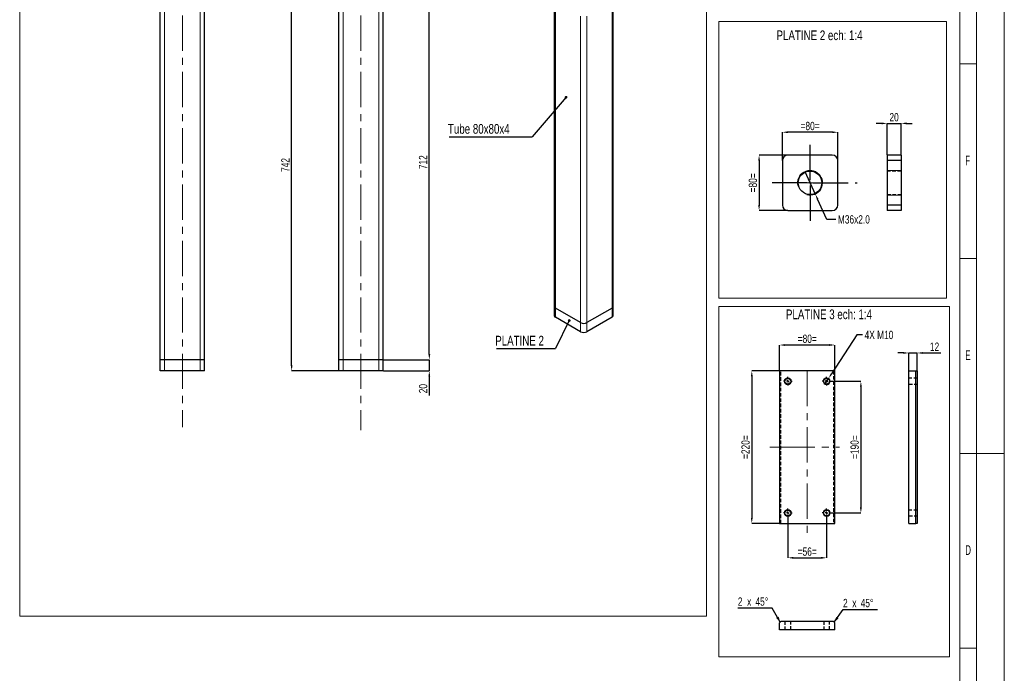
# Model space of a CAD drawing. Header units: millimetres. Extents: x 0 to 841, y 0 to 594.
# Tile 6 of 7: x 486 to 841, y 218 to 453. Entities that reach past the tile are written whole.
import ezdxf

# ---------------------------------------------------------------- set-up
doc = ezdxf.new("R2010")
doc.units = ezdxf.units.MM
doc.header["$PDSIZE"] = -1
doc.linetypes.add('CENTERX2', pattern=[20.32, 12.7, -2.54, 2.54, -2.54])
doc.linetypes.add('HIDDEN', pattern=[1.905, 1.27, -0.635])
for name, color, linetype in [('COTES', 1, 'Continuous'), ('NOTES', 6, 'Continuous'), ('TRAIT-FINS', 9, 'Continuous'), ('TRAIT-MIXTES', 3, 'CENTERX2'), ('TRAIT-TIRET', 2, 'HIDDEN')]:
    doc.layers.add(name, color=color, linetype=linetype)
doc.layers.add('TRAIT-FORT', color=4, linetype='Continuous', lineweight=25)
doc.styles.add('SLDTEXTSTYLE0', font='TXT', dxfattribs={"width": 0.75})
doc.styles.add('SLDTEXTSTYLE1', font='TXT', dxfattribs={"width": 0.605})
doc.dimstyles.new('SLDDIMSTYLE1', dxfattribs={"dimtxt": 3, "dimasz": 2, "dimexe": 0, "dimexo": 0.0625, "dimgap": 0.75, "dimtad": 1, "dimlfac": 4, "dimrnd": 1e-09, "dimzin": 12, "dimdsep": 46, "dimtxsty": 'SLDTEXTSTYLE0', "dimsah": 1, "dimcen": 0.09, "dimadec": 0, "dimazin": 3, "dimtfac": 1, "dimtofl": 0, "dimtmove": 0, "dimatfit": 3, "dimfxl": 1, "dimfrac": 2, "dimtolj": 1, "dimtzin": 12, "dimarcsym": 0})
doc.dimstyles.new('SLDDIMSTYLE2', dxfattribs={"dimtxt": 3, "dimasz": 2, "dimexe": 0, "dimexo": 0.0625, "dimgap": 0.75, "dimtad": 1, "dimlfac": 4, "dimrnd": 1e-09, "dimzin": 12, "dimdsep": 46, "dimtxsty": 'SLDTEXTSTYLE0', "dimsah": 1, "dimcen": 0.09, "dimadec": 0, "dimazin": 3, "dimtfac": 1, "dimtmove": 0, "dimatfit": 0, "dimfxl": 1, "dimfrac": 2, "dimtolj": 1, "dimtzin": 12, "dimarcsym": 0})
doc.dimstyles.new('SLDDIMSTYLE4', dxfattribs={"dimtxt": 3, "dimasz": 2, "dimexe": 0, "dimexo": 0.0625, "dimgap": 0.75, "dimtad": 0, "dimtih": 1, "dimtoh": 1, "dimlfac": 4, "dimrnd": 1e-09, "dimzin": 4, "dimdsep": 46, "dimtxsty": 'SLDTEXTSTYLE0', "dimblk1": 'NONE', "dimsah": 1, "dimcen": 0, "dimadec": 0, "dimazin": 1, "dimtfac": 1, "dimtmove": 0, "dimatfit": 3, "dimldrblk": 'NONE', "dimfxl": 1, "dimfrac": 2, "dimtolj": 1, "dimtzin": 12, "dimarcsym": 0})
doc.dimstyles.new('SLDDIMSTYLE5', dxfattribs={"dimtxt": 3, "dimasz": 2, "dimexe": 0, "dimexo": 0.0625, "dimgap": 0.75, "dimtad": 1, "dimlfac": 5, "dimrnd": 1e-09, "dimzin": 12, "dimdsep": 46, "dimtxsty": 'SLDTEXTSTYLE0', "dimsah": 1, "dimcen": 0.09, "dimadec": 0, "dimazin": 3, "dimtfac": 1, "dimtofl": 0, "dimtmove": 0, "dimatfit": 3, "dimfxl": 1, "dimfrac": 2, "dimtolj": 1, "dimtzin": 12, "dimarcsym": 0})
doc.dimstyles.new('SLDDIMSTYLE6', dxfattribs={"dimtxt": 3, "dimasz": 2, "dimexe": 0, "dimexo": 0.0625, "dimgap": 0.75, "dimtad": 1, "dimlfac": 5, "dimrnd": 1e-09, "dimzin": 12, "dimdsep": 46, "dimtxsty": 'SLDTEXTSTYLE0', "dimsah": 1, "dimcen": 0.09, "dimadec": 0, "dimazin": 3, "dimtfac": 1, "dimtmove": 0, "dimatfit": 0, "dimfxl": 1, "dimfrac": 2, "dimtolj": 1, "dimtzin": 12, "dimarcsym": 0})
doc.dimstyles.new('SLDDIMSTYLE8', dxfattribs={"dimtxt": 0.18, "dimasz": 1, "dimexe": 0, "dimexo": 0.0625, "dimgap": 0, "dimtad": 0, "dimtih": 1, "dimtoh": 1, "dimdec": 0, "dimrnd": 1e-09, "dimzin": 0, "dimdsep": 46, "dimtxsty": 'Standard', "dimblk1": 'DOT', "dimblk2": 'DOT', "dimsah": 1, "dimcen": 0.09, "dimadec": 0, "dimazin": 0, "dimtfac": 1, "dimtdec": 0, "dimtofl": 0, "dimtmove": 0, "dimatfit": 3, "dimldrblk": 'DOT', "dimfxl": 1, "dimfrac": 2, "dimtolj": 1, "dimtzin": 0, "dimarcsym": 0})
doc.dimstyles.new('SLDDIMSTYLE9', dxfattribs={"dimtxt": 3, "dimasz": 2, "dimexe": 0, "dimexo": 0.0625, "dimgap": 0.75, "dimtad": 0, "dimtih": 1, "dimtoh": 1, "dimlfac": 4, "dimrnd": 1e-09, "dimzin": 12, "dimdsep": 46, "dimtxsty": 'SLDTEXTSTYLE0', "dimblk1": 'NONE', "dimsah": 1, "dimcen": 0, "dimadec": 0, "dimazin": 3, "dimtfac": 1, "dimtmove": 0, "dimatfit": 3, "dimldrblk": 'NONE', "dimfxl": 1, "dimfrac": 2, "dimtolj": 1, "dimtzin": 12, "dimarcsym": 0})

# ---------------------------------------------------------------- blocks, each defined once
blk = doc.blocks.new('_D_8')
at = {"layer": 'COTES', "color": 0, "lineweight": -2, "transparency": 16777216}
for p, q in [((804.6, 333.14), (802.6, 333.14)), ((806.6, 326.76), (806.6, 333.14)), ((806.6, 333.14), (809.6, 333.14)), ((809.6, 326.76), (809.6, 333.14)), ((811.6, 333.14), (818.1, 333.14))]:
    blk.add_line(p, q, dxfattribs=at)
at = {"layer": 'COTES', "color": 0, "transparency": 16777216}
for points in [[(804.6, 333.47), (804.6, 332.81), (806.6, 333.14)], [(811.6, 333.47), (811.6, 332.81), (809.6, 333.14)]]:
    blk.add_solid(points, dxfattribs=at)
at = {"layer": 'Defpoints', "color": 0, "transparency": 16777216}
for p in [(806.6, 333.14), (806.6, 326.69), (809.6, 326.69)]:
    blk.add_point(p, dxfattribs=at)
at = {"layer": 'COTES', "color": 0, "transparency": 16777216, "insert": (815.85, 336.89), "char_height": 3, "attachment_point": 2, "style": 'SLDTEXTSTYLE0'}
blk.add_mtext('\\A1;12', dxfattribs=at)
blk = doc.blocks.new('_D_9')
at = {"layer": 'COTES', "color": 0, "lineweight": -2, "transparency": 16777216}
for p, q in [((760.97, 402.55), (760.97, 412.73)), ((778.97, 412.73), (762.97, 412.73)), ((780.97, 402.55), (780.97, 412.73))]:
    blk.add_line(p, q, dxfattribs=at)
at = {"layer": 'COTES', "color": 0, "transparency": 16777216}
for points in [[(762.97, 413.07), (762.97, 412.4), (760.97, 412.73)], [(778.97, 413.07), (778.97, 412.4), (780.97, 412.73)]]:
    blk.add_solid(points, dxfattribs=at)
at = {"layer": 'Defpoints', "color": 0, "transparency": 16777216}
for p in [(760.97, 412.73), (760.97, 402.48), (780.97, 402.48)]:
    blk.add_point(p, dxfattribs=at)
at = {"layer": 'COTES', "color": 0, "transparency": 16777216, "insert": (770.97, 416.48), "char_height": 3, "attachment_point": 2, "style": 'SLDTEXTSTYLE0'}
blk.add_mtext('\\A1;=80=', dxfattribs=at)
blk = doc.blocks.new('_D_10')
at = {"layer": 'COTES', "color": 0, "lineweight": -2, "transparency": 16777216}
for p, q in [((762.91, 404.48), (752.59, 404.48)), ((752.59, 402.48), (752.59, 386.48)), ((762.91, 384.48), (752.59, 384.48))]:
    blk.add_line(p, q, dxfattribs=at)
at = {"layer": 'COTES', "color": 0, "transparency": 16777216}
for points in [[(752.26, 402.48), (752.92, 402.48), (752.59, 404.48)], [(752.26, 386.48), (752.92, 386.48), (752.59, 384.48)]]:
    blk.add_solid(points, dxfattribs=at)
at = {"layer": 'Defpoints', "color": 0, "transparency": 16777216}
for p in [(762.97, 404.48), (752.59, 384.48), (762.97, 384.48)]:
    blk.add_point(p, dxfattribs=at)
at = {"layer": 'COTES', "color": 0, "transparency": 16777216, "insert": (748.84, 394.48), "char_height": 3, "attachment_point": 2, "rotation": 90, "style": 'SLDTEXTSTYLE0'}
blk.add_mtext('\\A1;=80=', dxfattribs=at)
blk = doc.blocks.new('_D_11')
at = {"layer": 'COTES', "color": 0, "lineweight": -2, "transparency": 16777216}
for p, q in [((769.08, 398.57), (772.86, 390.4)), ((777.07, 381.31), (773.7, 388.59)), ((780.24, 381.31), (777.07, 381.31))]:
    blk.add_line(p, q, dxfattribs=at)
at = {"layer": 'COTES', "color": 0, "transparency": 16777216}
blk.add_solid([(774, 388.73), (773.4, 388.45), (772.86, 390.4)], dxfattribs=at)
at = {"layer": 'Defpoints', "color": 0, "transparency": 16777216}
for p in [(769.08, 398.57), (772.86, 390.4)]:
    blk.add_point(p, dxfattribs=at)
at = {"layer": 'COTES', "color": 0, "transparency": 16777216, "insert": (780.99, 382.81), "char_height": 3, "attachment_point": 1, "style": 'SLDTEXTSTYLE0'}
blk.add_mtext('\\A1;M36x2.0', dxfattribs=at)
blk = doc.blocks.new('_None')
blk = doc.blocks.new('SW_CENTERMARKSYMBOL_1')
at = {"layer": 'TRAIT-MIXTES', "color": 0}
for p, q in [((0, 1), (0, 14.11)), ((-1, 0), (-15.73, 0)), ((0, 0), (-0.5, 0)), ((0, 0), (0, 0.5)), ((0, 0), (0, -0.5)), ((0, 0), (0.5, 0)), ((1, 0), (17, 0)), ((0, -1), (0, -14.41))]:
    blk.add_line(p, q, dxfattribs=at)
blk = doc.blocks.new('SW_CENTERMARKSYMBOL_2')
at = {"layer": 'TRAIT-MIXTES', "color": 0}
for p, q in [((0, 1), (0, 4.75)), ((-1, 0), (-4.75, 0)), ((0, 0), (-0.5, 0)), ((0, 0), (0, 0.5)), ((0, 0), (0, -0.5)), ((0, 0), (0.5, 0)), ((1, 0), (4.75, 0)), ((0, -1), (0, -4.75))]:
    blk.add_line(p, q, dxfattribs=at)
blk = doc.blocks.new('_D_12')
at = {"layer": 'COTES', "color": 0, "lineweight": -2, "transparency": 16777216}
for p, q in [((796.76, 415.91), (794.76, 415.91)), ((798.76, 404.55), (798.76, 415.91)), ((798.76, 415.91), (803.76, 415.91)), ((803.76, 404.55), (803.76, 415.91)), ((805.76, 415.91), (807.76, 415.91))]:
    blk.add_line(p, q, dxfattribs=at)
at = {"layer": 'COTES', "color": 0, "transparency": 16777216}
for points in [[(796.76, 416.25), (796.76, 415.58), (798.76, 415.91)], [(805.76, 416.25), (805.76, 415.58), (803.76, 415.91)]]:
    blk.add_solid(points, dxfattribs=at)
at = {"layer": 'Defpoints', "color": 0, "transparency": 16777216}
for p in [(803.76, 415.91), (798.76, 404.48), (803.76, 404.48)]:
    blk.add_point(p, dxfattribs=at)
at = {"layer": 'COTES', "color": 0, "transparency": 16777216, "insert": (801.26, 419.66), "char_height": 3, "attachment_point": 2, "style": 'SLDTEXTSTYLE0'}
blk.add_mtext('\\A1;20', dxfattribs=at)
blk = doc.blocks.new('_D_24')
at = {"layer": 'COTES', "color": 0, "lineweight": -2, "transparency": 16777216}
for p, q in [((787.88, 339.64), (778.73, 325.66)), ((789.88, 339.64), (787.88, 339.64)), ((776.27, 321.9), (777.64, 323.99))]:
    blk.add_line(p, q, dxfattribs=at)
at = {"layer": 'COTES', "color": 0, "transparency": 16777216}
blk.add_solid([(778.45, 325.85), (779.01, 325.48), (777.64, 323.99)], dxfattribs=at)
at = {"layer": 'Defpoints', "color": 0, "transparency": 16777216}
for p in [(777.64, 323.99), (776.27, 321.9)]:
    blk.add_point(p, dxfattribs=at)
at = {"layer": 'COTES', "color": 0, "transparency": 16777216, "insert": (790.63, 341.14), "char_height": 3, "attachment_point": 1, "style": 'SLDTEXTSTYLE0'}
blk.add_mtext('\\A1;4X M10', dxfattribs=at)
blk = doc.blocks.new('_D_25')
at = {"layer": 'COTES', "color": 0, "lineweight": -2, "transparency": 16777216}
for p, q in [((759.95, 326.76), (759.95, 336.01)), ((777.95, 336.01), (761.95, 336.01)), ((779.95, 326.76), (779.95, 336.01))]:
    blk.add_line(p, q, dxfattribs=at)
at = {"layer": 'COTES', "color": 0, "transparency": 16777216}
for points in [[(761.95, 336.34), (761.95, 335.67), (759.95, 336.01)], [(777.95, 336.34), (777.95, 335.67), (779.95, 336.01)]]:
    blk.add_solid(points, dxfattribs=at)
at = {"layer": 'Defpoints', "color": 0, "transparency": 16777216}
for p in [(759.95, 336.01), (759.95, 326.69), (779.95, 326.69)]:
    blk.add_point(p, dxfattribs=at)
at = {"layer": 'COTES', "color": 0, "transparency": 16777216, "insert": (769.95, 339.76), "char_height": 3, "attachment_point": 2, "style": 'SLDTEXTSTYLE0'}
blk.add_mtext('\\A1;=80=', dxfattribs=at)
blk = doc.blocks.new('_D_26')
at = {"layer": 'COTES', "color": 0, "lineweight": -2, "transparency": 16777216}
for p, q in [((759.89, 326.69), (749.95, 326.69)), ((749.95, 324.69), (749.95, 273.69)), ((759.89, 271.69), (749.95, 271.69))]:
    blk.add_line(p, q, dxfattribs=at)
at = {"layer": 'COTES', "color": 0, "transparency": 16777216}
for points in [[(749.62, 324.69), (750.29, 324.69), (749.95, 326.69)], [(749.62, 273.69), (750.29, 273.69), (749.95, 271.69)]]:
    blk.add_solid(points, dxfattribs=at)
at = {"layer": 'Defpoints', "color": 0, "transparency": 16777216}
for p in [(759.95, 326.69), (749.95, 271.69), (759.95, 271.69)]:
    blk.add_point(p, dxfattribs=at)
at = {"layer": 'COTES', "color": 0, "transparency": 16777216, "insert": (746.2, 299.19), "char_height": 3, "attachment_point": 2, "rotation": 90, "style": 'SLDTEXTSTYLE0'}
blk.add_mtext('\\A1;=220=', dxfattribs=at)
blk = doc.blocks.new('_D_27')
at = {"layer": 'COTES', "color": 0, "lineweight": -2, "transparency": 16777216}
for p, q in [((778.58, 322.94), (789.29, 322.94)), ((789.29, 320.94), (789.29, 277.44)), ((778.58, 275.44), (789.29, 275.44))]:
    blk.add_line(p, q, dxfattribs=at)
at = {"layer": 'COTES', "color": 0, "transparency": 16777216}
for points in [[(788.96, 320.94), (789.63, 320.94), (789.29, 322.94)], [(788.96, 277.44), (789.63, 277.44), (789.29, 275.44)]]:
    blk.add_solid(points, dxfattribs=at)
at = {"layer": 'Defpoints', "color": 0, "transparency": 16777216}
for p in [(778.51, 322.94), (778.51, 275.44), (789.29, 275.44)]:
    blk.add_point(p, dxfattribs=at)
at = {"layer": 'COTES', "color": 0, "transparency": 16777216, "insert": (785.54, 299.19), "char_height": 3, "attachment_point": 2, "rotation": 90, "style": 'SLDTEXTSTYLE0'}
blk.add_mtext('\\A1;=190=', dxfattribs=at)
blk = doc.blocks.new('_D_28')
at = {"layer": 'COTES', "color": 0, "lineweight": -2, "transparency": 16777216}
for p, q in [((762.95, 273.82), (762.95, 259.27)), ((776.95, 273.82), (776.95, 259.27)), ((764.95, 259.27), (774.95, 259.27))]:
    blk.add_line(p, q, dxfattribs=at)
at = {"layer": 'COTES', "color": 0, "transparency": 16777216}
for points in [[(764.95, 259.61), (764.95, 258.94), (762.95, 259.27)], [(774.95, 259.61), (774.95, 258.94), (776.95, 259.27)]]:
    blk.add_solid(points, dxfattribs=at)
at = {"layer": 'Defpoints', "color": 0, "transparency": 16777216}
for p in [(762.95, 273.88), (776.95, 273.88), (776.95, 259.27)]:
    blk.add_point(p, dxfattribs=at)
at = {"layer": 'COTES', "color": 0, "transparency": 16777216, "insert": (769.95, 263.02), "char_height": 3, "attachment_point": 2, "style": 'SLDTEXTSTYLE0'}
blk.add_mtext('\\A1;=56=', dxfattribs=at)
blk = doc.blocks.new('SW_CENTERMARKSYMBOL_20')
at = {"layer": 'TRAIT-MIXTES', "color": 0}
for p, q in [((-1, 0), (-1.5625, 0)), ((0, 0), (-0.5, 0)), ((0, 1), (0, 1.5625)), ((0, 0), (0, 0.5)), ((0, 0), (0, -0.5)), ((0, 0), (0.5, 0)), ((1, 0), (1.5625, 0)), ((0, -1), (0, -1.5625))]:
    blk.add_line(p, q, dxfattribs=at)
blk = doc.blocks.new('SW_CENTERMARKSYMBOL_21')
at = {"layer": 'TRAIT-MIXTES', "color": 0}
for p, q in [((-1, 0), (-1.5625, 0)), ((0, 0), (-0.5, 0)), ((0, 1), (0, 1.5625)), ((0, 0), (0, 0.5)), ((0, 0), (0, -0.5)), ((0, 0), (0.5, 0)), ((1, 0), (1.5625, 0)), ((0, -1), (0, -1.5625))]:
    blk.add_line(p, q, dxfattribs=at)
blk = doc.blocks.new('SW_CENTERMARKSYMBOL_22')
at = {"layer": 'TRAIT-MIXTES', "color": 0}
for p, q in [((-1, 0), (-1.5625, 0)), ((0, 0), (-0.5, 0)), ((0, 1), (0, 1.5625)), ((0, 0), (0, 0.5)), ((0, 0), (0, -0.5)), ((0, 0), (0.5, 0)), ((1, 0), (1.5625, 0)), ((0, -1), (0, -1.5625))]:
    blk.add_line(p, q, dxfattribs=at)
blk = doc.blocks.new('SW_CENTERMARKSYMBOL_23')
at = {"layer": 'TRAIT-MIXTES', "color": 0}
for p, q in [((-1, 0), (-1.5625, 0)), ((0, 0), (-0.5, 0)), ((0, 1), (0, 1.5625)), ((0, 0), (0, 0.5)), ((0, 0), (0, -0.5)), ((0, 0), (0.5, 0)), ((1, 0), (1.5625, 0)), ((0, -1), (0, -1.5625))]:
    blk.add_line(p, q, dxfattribs=at)
blk = doc.blocks.new('SW_CHAMFER_DIMENSION_0')
at = {"layer": 'COTES', "color": 0}
for p, q in [((-3.16, -4.49), (0, 0)), ((0, 0), (12.39, 0))]:
    blk.add_line(p, q, dxfattribs=at)
blk.add_solid([(-3.16, -4.49), (-1.6, -3.14), (-2.42, -2.56)], dxfattribs=at)
at = {"layer": 'COTES', "color": 0, "char_height": 3, "attachment_point": 1, "style": 'SLDTEXTSTYLE0'}
for s, insert in [('2', (0, 3.87)), ('45°', (6.35, 3.87)), ('x', (3.34, 3.87))]:
    blk.add_mtext(s, dxfattribs=dict(at, insert=insert))
blk = doc.blocks.new('SW_CHAMFER_DIMENSION_1')
at = {"layer": 'COTES', "color": 0}
for p, q in [((12.39, 0), (0, 0)), ((15.27, -5.02), (12.39, 0))]:
    blk.add_line(p, q, dxfattribs=at)
blk.add_solid([(15.27, -5.02), (14.71, -3.04), (13.84, -3.53)], dxfattribs=at)
at = {"layer": 'COTES', "color": 0, "char_height": 3, "attachment_point": 1, "style": 'SLDTEXTSTYLE0'}
for s, insert in [('2', (0, 3.87)), ('45°', (6.35, 3.87)), ('x', (3.34, 3.87))]:
    blk.add_mtext(s, dxfattribs=dict(at, insert=insert))
blk = doc.blocks.new('SW_NOTE_15')
at = {"layer": 'NOTES', "color": 0}
blk.add_line((-21.37, 0), (0, 0), dxfattribs=at)
at = {"layer": 'NOTES', "color": 0, "insert": (-21.77, 4.61), "char_height": 3.5, "attachment_point": 1, "style": 'SLDTEXTSTYLE0'}
blk.add_mtext('PLATINE 2', dxfattribs=at)
blk = doc.blocks.new('_Dot')
at = {"color": 0, "linetype": 'ByBlock', "lineweight": -2}
blk.add_line((-0.5, 0), (-1, 0), dxfattribs=at)
at = {"color": 0, "linetype": 'ByBlock', "const_width": 0.5}
blk.add_lwpolyline([(-0.25, 0, 1), (0.25, 0, 1)], format="xyb", close=True, dxfattribs=at)
blk = doc.blocks.new('SW_NOTE_16')
at = {"layer": 'NOTES', "color": 0}
blk.add_line((-29.88, 0), (0, 0), dxfattribs=at)
at = {"layer": 'NOTES', "color": 0, "insert": (-30.35, 4.62), "char_height": 3.5, "attachment_point": 1, "style": 'SLDTEXTSTYLE0'}
blk.add_mtext('Tube 80x80x4', dxfattribs=at)
blk = doc.blocks.new('_D_42')
at = {"layer": 'COTES', "color": 0, "lineweight": -2, "transparency": 16777216}
for p, q in [((593.99, 475.12), (584.05, 475.12)), ((584.05, 328.72), (584.05, 473.12)), ((600.99, 326.72), (584.05, 326.72))]:
    blk.add_line(p, q, dxfattribs=at)
at = {"layer": 'COTES', "color": 0, "transparency": 16777216}
for points in [[(583.72, 473.12), (584.38, 473.12), (584.05, 475.12)], [(583.72, 328.72), (584.38, 328.72), (584.05, 326.72)]]:
    blk.add_solid(points, dxfattribs=at)
at = {"layer": 'Defpoints', "color": 0, "transparency": 16777216}
for p in [(584.05, 475.12), (594.05, 475.12), (601.05, 326.72)]:
    blk.add_point(p, dxfattribs=at)
at = {"layer": 'COTES', "color": 0, "transparency": 16777216, "insert": (580.3, 400.92), "char_height": 3, "attachment_point": 2, "rotation": 90, "style": 'SLDTEXTSTYLE0'}
blk.add_mtext('\\A1;742', dxfattribs=at)
blk = doc.blocks.new('_D_43')
at = {"layer": 'COTES', "color": 0, "lineweight": -2, "transparency": 16777216}
for p, q in [((624.11, 473.12), (633.69, 473.12)), ((633.69, 332.72), (633.69, 471.12)), ((617.11, 330.72), (633.69, 330.72))]:
    blk.add_line(p, q, dxfattribs=at)
at = {"layer": 'COTES', "color": 0, "transparency": 16777216}
for points in [[(633.35, 471.12), (634.02, 471.12), (633.69, 473.12)], [(633.35, 332.72), (634.02, 332.72), (633.69, 330.72)]]:
    blk.add_solid(points, dxfattribs=at)
at = {"layer": 'Defpoints', "color": 0, "transparency": 16777216}
for p in [(624.05, 473.12), (633.69, 473.12), (617.05, 330.72)]:
    blk.add_point(p, dxfattribs=at)
at = {"layer": 'COTES', "color": 0, "transparency": 16777216, "insert": (629.94, 401.92), "char_height": 3, "attachment_point": 2, "rotation": 90, "style": 'SLDTEXTSTYLE0'}
blk.add_mtext('\\A1;712', dxfattribs=at)
blk = doc.blocks.new('_D_45')
at = {"layer": 'COTES', "color": 0, "lineweight": -2, "transparency": 16777216}
for p, q in [((633.69, 332.72), (633.69, 334.72)), ((617.11, 330.72), (633.69, 330.72)), ((633.69, 330.72), (633.69, 326.72)), ((617.11, 326.72), (633.69, 326.72)), ((633.69, 324.72), (633.69, 317.84))]:
    blk.add_line(p, q, dxfattribs=at)
at = {"layer": 'COTES', "color": 0, "transparency": 16777216}
for points in [[(633.35, 332.72), (634.02, 332.72), (633.69, 330.72)], [(633.35, 324.72), (634.02, 324.72), (633.69, 326.72)]]:
    blk.add_solid(points, dxfattribs=at)
at = {"layer": 'Defpoints', "color": 0, "transparency": 16777216}
for p in [(617.05, 330.72), (633.69, 330.72), (617.05, 326.72)]:
    blk.add_point(p, dxfattribs=at)
at = {"layer": 'COTES', "color": 0, "transparency": 16777216, "insert": (629.94, 320.28), "char_height": 3, "attachment_point": 2, "rotation": 90, "style": 'SLDTEXTSTYLE0'}
blk.add_mtext('\\A1;20', dxfattribs=at)

msp = doc.modelspace()

# ---------------------------------------------------------------- linework, layer by layer
at = {"lineweight": 18}
for p, q in [((841.001, -0.0569), (841.001, 593.9431)), ((831.001, 9.9431), (831.001, 583.9431)), ((825.001, 15.9431), (825.001, 577.9431)), ((485.9968, 568.9859), (485.9968, 238.205)), ((733.6554, 568.9859), (733.6554, 238.205)), ((738.0279, 452.6524), (820.2118, 452.6524)), ((738.0279, 452.6524), (738.0279, 352.9575)), ((820.2118, 452.6524), (820.2118, 352.9575)), ((831.001, 437.4431), (825.001, 437.4431)), ((831.001, 367.1931), (825.001, 367.1931)), ((738.0279, 352.9575), (820.2118, 352.9575)), ((738.0279, 349.8366), (821.2704, 349.8366)), ((738.0279, 349.8366), (738.0279, 223.5702)), ((821.2704, 349.8366), (821.2704, 223.5702)), ((831.001, 296.9431), (825.001, 296.9431)), ((841.001, 296.9431), (831.001, 296.9431)), ((733.6554, 238.205), (485.9968, 238.205)), ((831.001, 226.6931), (825.001, 226.6931)), ((738.0279, 223.5702), (821.2704, 223.5702))]:
    msp.add_line(p, q, dxfattribs=at)
at = {"layer": 'TRAIT-FINS', "lineweight": 18}
for p, q in [((538.2412, 330.7192), (538.2412, 473.1192)), ((551.0412, 330.7192), (551.0412, 473.1192)), ((602.6504, 330.7192), (602.6504, 473.1192)), ((615.4504, 330.7192), (615.4504, 473.1192)), ((679.1981, 349.2944), (679.1981, 459.8549)), ((699.5628, 349.2944), (699.5628, 459.8549)), ((688.2491, 344.0693), (688.2491, 454.6299)), ((690.5119, 344.0693), (690.5119, 454.6299)), ((803.7607, 398.9845), (798.7607, 398.9845)), ((803.7607, 389.9845), (798.7607, 389.9845)), ((679.1981, 346.0282), (679.1981, 349.2944)), ((699.5628, 346.0282), (699.5628, 349.2944)), ((688.2491, 340.8032), (688.2491, 344.0693)), ((690.5119, 340.8032), (690.5119, 344.0693)), ((538.2412, 326.7192), (538.2412, 330.7192)), ((551.0412, 326.7192), (551.0412, 330.7192)), ((602.6504, 326.7192), (602.6504, 330.7192)), ((615.4504, 326.7192), (615.4504, 330.7192))]:
    msp.add_line(p, q, dxfattribs=at)
for centre in [(762.9521, 322.9444), (776.9521, 322.9444), (762.9521, 275.4444), (776.9521, 275.4444)]:
    msp.add_circle(centre, 1.25, dxfattribs=at)
msp.add_arc((770.9693, 394.4845), 4.5, 255, 195, dxfattribs=at)
at = {"layer": 'TRAIT-FORT', "lineweight": 25}
for p, q in [((536.6412, 330.7192), (536.6412, 473.1192)), ((552.6412, 330.7192), (552.6412, 473.1192)), ((601.0504, 330.7192), (601.0504, 473.1192)), ((617.0504, 330.7192), (617.0504, 473.1192)), ((678.7295, 460.1254), (678.7295, 349.9475)), ((700.0314, 349.9475), (700.0314, 460.1254)), ((760.9693, 402.4845), (760.9693, 386.4845)), ((778.9693, 404.4845), (762.9693, 404.4845)), ((780.9693, 386.4845), (780.9693, 402.4845)), ((803.7607, 404.4845), (798.7607, 404.4845)), ((798.7607, 404.4845), (798.7607, 402.4845)), ((803.7607, 402.4845), (798.7607, 402.4845)), ((798.7607, 402.4845), (798.7607, 386.4845)), ((803.7607, 404.4845), (803.7607, 402.4845)), ((803.7607, 402.4845), (803.7607, 386.4845)), ((762.9693, 384.4845), (778.9693, 384.4845)), ((803.7607, 386.4845), (798.7607, 386.4845)), ((798.7607, 386.4845), (798.7607, 384.4845)), ((803.7607, 384.4845), (798.7607, 384.4845)), ((803.7607, 386.4845), (803.7607, 384.4845)), ((678.7295, 349.9475), (678.7295, 346.6813)), ((688.2491, 344.0693), (679.1981, 349.2944)), ((699.5628, 349.2944), (690.5119, 344.0693)), ((700.0314, 346.6813), (700.0314, 349.9475)), ((688.2491, 340.8032), (679.1981, 346.0282)), ((699.5628, 346.0282), (690.5119, 340.8032)), ((538.2412, 330.7192), (536.6412, 330.7192)), ((536.6412, 326.7192), (536.6412, 330.7192)), ((551.0412, 330.7192), (538.2412, 330.7192)), ((552.6412, 330.7192), (551.0412, 330.7192)), ((552.6412, 326.7192), (552.6412, 330.7192)), ((602.6504, 330.7192), (601.0504, 330.7192)), ((601.0504, 326.7192), (601.0504, 330.7192)), ((615.4504, 330.7192), (602.6504, 330.7192)), ((617.0504, 330.7192), (615.4504, 330.7192)), ((617.0504, 326.7192), (617.0504, 330.7192)), ((538.2412, 326.7192), (536.6412, 326.7192)), ((551.0412, 326.7192), (538.2412, 326.7192)), ((552.6412, 326.7192), (551.0412, 326.7192)), ((602.6504, 326.7192), (601.0504, 326.7192)), ((615.4504, 326.7192), (602.6504, 326.7192)), ((617.0504, 326.7192), (615.4504, 326.7192)), ((759.9521, 326.6944), (759.9521, 271.6944)), ((779.9521, 326.6944), (759.9521, 326.6944)), ((779.9521, 271.6944), (779.9521, 326.6944)), ((806.5967, 271.6944), (806.5967, 326.6944)), ((806.5967, 326.6944), (809.0967, 326.6944)), ((809.0967, 271.6944), (809.0967, 326.6944)), ((809.0967, 326.6944), (809.5967, 326.6944)), ((809.5967, 326.6944), (809.5967, 271.6944)), ((759.9521, 271.6944), (779.9521, 271.6944)), ((806.5967, 271.6944), (809.0967, 271.6944)), ((809.5967, 271.6944), (809.0967, 271.6944)), ((760.4521, 236.3557), (759.9521, 235.8557)), ((759.9521, 233.3557), (759.9521, 235.8557)), ((779.4521, 236.3557), (760.4521, 236.3557)), ((779.9521, 235.8557), (779.4521, 236.3557)), ((779.9521, 233.3557), (779.9521, 235.8557)), ((779.9521, 233.3557), (759.9521, 233.3557))]:
    msp.add_line(p, q, dxfattribs=at)
for centre, radius in [((770.9693, 394.4845), 4.25), ((762.9521, 322.9444), 1.0625), ((776.9521, 322.9444), 1.0625), ((762.9521, 275.4444), 1.0625), ((776.9521, 275.4444), 1.0625)]:
    msp.add_circle(centre, radius, dxfattribs=at)
for centre, radius, start, end in [((762.9693, 402.4845), 2, 90, 180), ((778.9693, 402.4845), 2, 0, 90), ((762.9693, 386.4845), 2, 180, 270), ((778.9693, 386.4845), 2, 270, 0), ((679.5302, 350.0273), 0.8047, 185.694799, 245.625342), ((699.2307, 350.0273), 0.8047, 294.374658, 354.305201), ((679.5302, 346.7612), 0.8047, 185.694799, 245.625342), ((699.2307, 346.7612), 0.8047, 294.374658, 354.305201), ((689.3805, 346.2529), 2.4592, 242.609672, 297.390328), ((689.3805, 342.9867), 2.4592, 242.609672, 297.390328)]:
    msp.add_arc(centre, radius, start, end, dxfattribs=at)
at = {"layer": 'TRAIT-MIXTES', "lineweight": 18}
for p, q in [((544.6412, 475.1192), (544.6412, 306.3958)), ((609.0504, 475.1192), (609.0504, 305.2977)), ((766.0328, 394.4845), (773.8885, 394.4845)), ((769.9521, 319.0374), (769.9521, 326.6944)), ((769.9521, 326.6944), (769.9521, 265.9491)), ((756.5082, 299.1944), (759.9521, 299.1944)), ((759.9521, 299.1944), (781.5851, 299.1944))]:
    msp.add_line(p, q, dxfattribs=at)
at = {"layer": 'TRAIT-TIRET'}
for p, q in [((803.7607, 402.4845), (798.7607, 402.4845)), ((803.7607, 398.7345), (798.7607, 398.7345)), ((798.7607, 390.2345), (803.7607, 390.2345)), ((803.7607, 386.4845), (798.7607, 386.4845)), ((760.4521, 271.6944), (760.4521, 326.6944)), ((779.4521, 326.6944), (779.4521, 271.6944)), ((809.5967, 324.0069), (806.5967, 324.0069)), ((806.5967, 321.8819), (809.5967, 321.8819)), ((809.5967, 276.5069), (806.5967, 276.5069)), ((806.5967, 274.3819), (809.5967, 274.3819)), ((761.8896, 236.3557), (761.8896, 233.3557)), ((764.0146, 233.3557), (764.0146, 236.3557)), ((775.8896, 236.3557), (775.8896, 233.3557)), ((778.0146, 233.3557), (778.0146, 236.3557))]:
    msp.add_line(p, q, dxfattribs=at)

# ---------------------------------------------------------------- block references
at = {"layer": 'COTES'}
for name, p in [('SW_CHAMFER_DIMENSION_1', (744.9308, 241.1255)), ('SW_CHAMFER_DIMENSION_0', (782.8611, 240.5913))]:
    msp.add_blockref(name, p, dxfattribs=at)
at = {"layer": 'NOTES'}
for name, p in [('SW_NOTE_16', (670.7531, 411.0718)), ('SW_NOTE_15', (679.2273, 334.7196))]:
    msp.add_blockref(name, p, dxfattribs=at)
at = {"layer": 'TRAIT-MIXTES'}
for name, p in [('SW_CENTERMARKSYMBOL_1', (770.9693, 394.4845)), ('SW_CENTERMARKSYMBOL_2', (770.9693, 394.4845)), ('SW_CENTERMARKSYMBOL_22', (762.9521, 322.9444)), ('SW_CENTERMARKSYMBOL_20', (776.9521, 322.9444)), ('SW_CENTERMARKSYMBOL_23', (762.9521, 275.4444)), ('SW_CENTERMARKSYMBOL_21', (776.9521, 275.4444))]:
    msp.add_blockref(name, p, dxfattribs=at)

# ---------------------------------------------------------------- texts
at = {"layer": 'NOTES', "char_height": 3.5, "attachment_point": 1}
for s, insert, style in [('PLATINE 2 ech: 1:4', (758.8778, 449.4424), 'SLDTEXTSTYLE0'), ('F', (826.9344, 404.3187), 'SLDTEXTSTYLE1'), ('PLATINE 3 ech: 1:4', (762.2727, 348.8271), 'SLDTEXTSTYLE0'), ('E', (826.9344, 334.0687), 'SLDTEXTSTYLE1'), ('D', (826.9344, 263.8187), 'SLDTEXTSTYLE1')]:
    msp.add_mtext(s, dxfattribs=dict(at, insert=insert, style=style))

# ---------------------------------------------------------------- dimensions: what is measured, and where the dimension line sits
at = {"layer": 'COTES'}
for base, p1, p2, dimstyle, picture, middle in [((584.0504, 475.1192), (601.0504, 326.7192), (594.0504, 475.1192), 'SLDDIMSTYLE5', '_D_42', (584.0504, 400.9192)), ((633.6865, 473.1192), (617.0504, 330.7192), (624.0504, 473.1192), 'SLDDIMSTYLE5', '_D_43', (633.6865, 401.9192)), ((633.6865, 330.7192), (617.0504, 326.7192), (617.0504, 330.7192), 'SLDDIMSTYLE6', '_D_45', (633.6865, 320.2817))]:
    dim = msp.add_linear_dim(base=base, p1=p1, p2=p2, angle=90, dimstyle=dimstyle, dxfattribs=at)
    dim.commit()
    dim.dimension.update_dxf_attribs({"geometry": picture, "text_midpoint": middle, "dimtype": 160})
for base, p1, p2, picture, middle in [((803.7607, 415.9148), (798.7607, 404.4845), (803.7607, 404.4845), '_D_12', (801.2607, 415.9148)), ((806.5967, 333.1407), (809.5967, 326.6944), (806.5967, 326.6944), '_D_8', (815.8467, 333.1407))]:
    dim = msp.add_linear_dim(base=base, p1=p1, p2=p2, dimstyle='SLDDIMSTYLE2', dxfattribs=at)
    dim.commit()
    dim.dimension.update_dxf_attribs({"geometry": picture, "text_midpoint": middle, "dimtype": 160})
for base, p1, p2, dimstyle, picture, middle in [((760.9693, 412.7345), (780.9693, 402.4845), (760.9693, 402.4845), 'SLDDIMSTYLE1', '_D_9', (770.9693, 412.7345)), ((759.9521, 336.0054), (779.9521, 326.6944), (759.9521, 326.6944), 'SLDDIMSTYLE1', '_D_25', (769.9521, 336.0054)), ((776.9521, 259.2749), (762.9521, 273.8819), (776.9521, 273.8819), 'SLDDIMSTYLE2', '_D_28', (769.9521, 259.2749))]:
    dim = msp.add_linear_dim(base=base, p1=p1, p2=p2, text='=<>=', dimstyle=dimstyle, dxfattribs=at)
    dim.commit()
    dim.dimension.update_dxf_attribs({"geometry": picture, "text_midpoint": middle, "dimtype": 160})
for base, p1, p2, picture, middle in [((752.5892, 384.4845), (762.9693, 404.4845), (762.9693, 384.4845), '_D_10', (752.5892, 394.4845)), ((749.9521, 271.6944), (759.9521, 326.6944), (759.9521, 271.6944), '_D_26', (749.9521, 299.1944)), ((789.2927, 275.4444), (778.5146, 322.9444), (778.5146, 275.4444), '_D_27', (789.2927, 299.1944))]:
    dim = msp.add_linear_dim(base=base, p1=p1, p2=p2, angle=90, text='=<>=', dimstyle='SLDDIMSTYLE1', dxfattribs=at)
    dim.commit()
    dim.dimension.update_dxf_attribs({"geometry": picture, "text_midpoint": middle, "dimtype": 160})
for p1, p2, text, dimstyle, picture, middle in [((769.0779, 398.5677), (772.8607, 390.4013), 'M36x2.0', 'SLDDIMSTYLE4', '_D_11', (787.549, 381.3078)), ((776.2674, 321.8986), (777.6369, 323.9902), '4X M<>', 'SLDDIMSTYLE9', '_D_24', (796.4446, 339.6366))]:
    dim = msp.add_diameter_dim_2p(p1=p1, p2=p2, text=text, dimstyle=dimstyle, override={"dimpost": '<>'}, dxfattribs=at)
    dim.commit()
    dim.dimension.update_dxf_attribs({"geometry": picture, "text_midpoint": middle, "dimtype": 163})

# ---------------------------------------------------------------- leaders
at = {"layer": 'NOTES'}
for points in [[(682.9888, 425.3484), (670.7531, 411.0718)], [(684.1237, 344.8351), (679.2273, 334.7196)]]:
    msp.add_leader(points, dimstyle='SLDDIMSTYLE8', dxfattribs=at)

doc.saveas('drawing.dxf')
